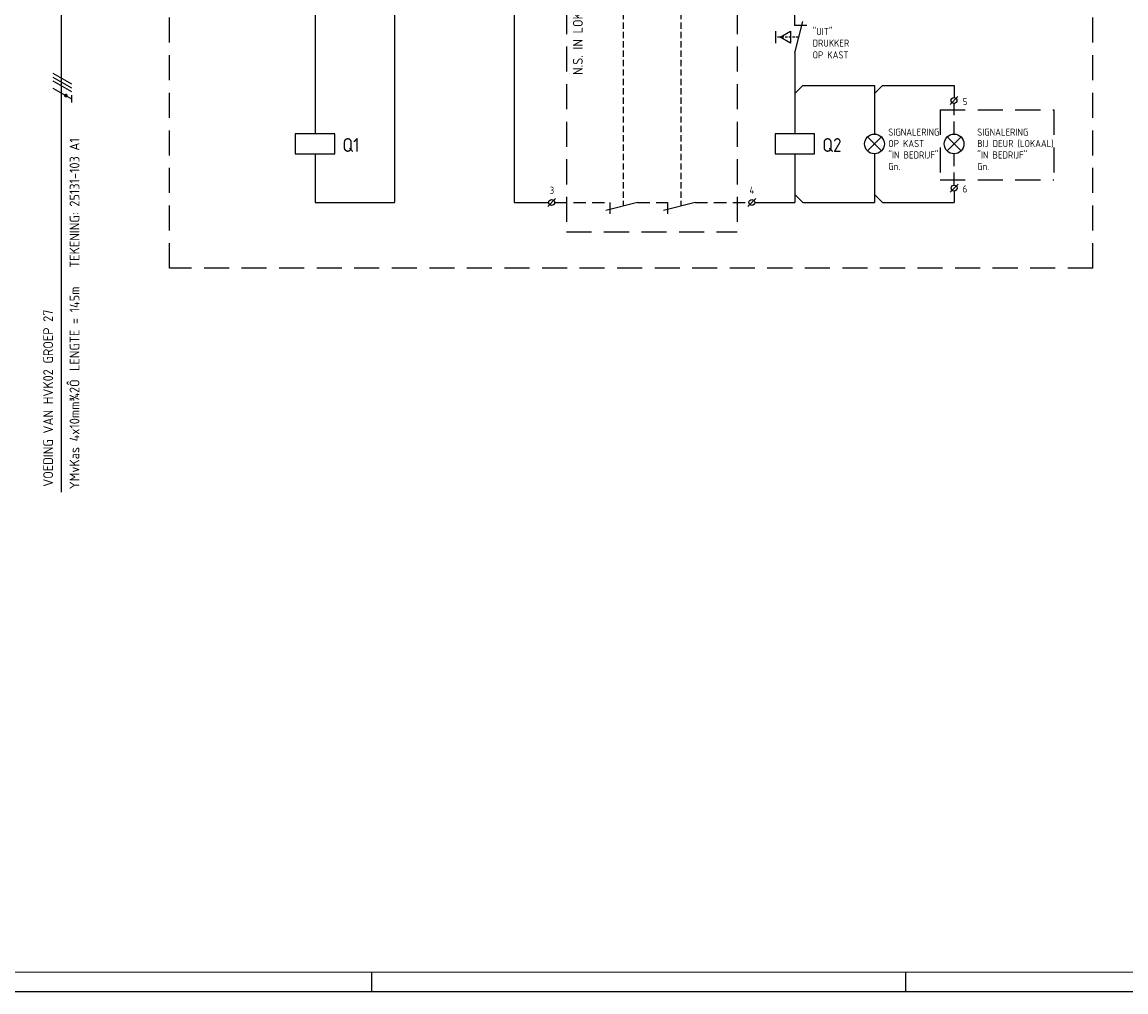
# Model space of a CAD drawing. Header units: millimetres. Extents: x 0 to 841, y 0 to 594.
# Tile 2 of 6: x 252 to 532, y 0 to 246. Entities that reach past the tile are written whole.
import ezdxf
from ezdxf.enums import TextEntityAlignment as Align

# ---------------------------------------------------------------- set-up
doc = ezdxf.new("R2010")
doc.units = ezdxf.units.MM
doc.linetypes.add('HIDDEN', pattern=[9.525, 6.35, -3.175])
doc.layers.get('0').update_dxf_attribs({"linetype": 'CONTINUOUS'})
for name, color, linetype in [('1', 7, 'CONTINUOUS'), ('40', 1, 'CONTINUOUS'), ('41', 2, 'CONTINUOUS'), ('52', 1, 'HIDDEN'), ('70', 1, 'CONTINUOUS'), ('71', 2, 'CONTINUOUS'), ('EL$2B---_KADER', 4, 'CONTINUOUS'), ('LIJN025', 10, 'CONTINUOUS'), ('LIJN035', 50, 'CONTINUOUS'), ('LIJN050', 90, 'CONTINUOUS'), ('TEKST25', 10, 'CONTINUOUS'), ('TEKST35', 50, 'CONTINUOUS'), ('TEKST50', 90, 'CONTINUOUS'), ('TEKST70', 130, 'CONTINUOUS')]:
    doc.layers.add(name, color=color, linetype=linetype)
doc.styles.add('ISO', font='ISO.SHX')
doc.styles.add('NEN', font='iso.shx')
doc.styles.add('ROMAND', font='romand')

# ---------------------------------------------------------------- blocks, each defined once
blk = doc.blocks.new('A1')
at = {"layer": 'LIJN025'}
for p, q in [((340.5, 0), (340.5, 5)), ((476, 0), (476, 5))]:
    blk.add_line(p, q, dxfattribs=at)
blk.add_lwpolyline([(0, 0), (0, 594), (841, 594), (841, 0)], close=True, dxfattribs=at)
at = {"layer": 'LIJN050', "const_width": 0.2}
blk.add_lwpolyline([(836, 5), (836, 589), (25, 589), (25, 5)], close=True, dxfattribs=at)
at = {"layer": 'TEKST25', "style": 'ROMAND', "width": 2.899115}
blk.add_attdef('STATUS', text='', height=2.5, dxfattribs=at).set_placement((795, 71.5), (834, 71.5), align=Align.FIT)
at = {"layer": 'TEKST25', "style": 'ISO'}
for tag, p in [('E', (796.25, 66)), ('NAAM-E', (807.75, 66)), ('DATUM-E', (826, 66)), ('D', (796.25, 61)), ('NAAM-D', (807.75, 61)), ('DATUM-D', (826, 61)), ('C', (796.25, 56)), ('NAAM-C', (807.75, 56)), ('DATUM-C', (826, 56)), ('B', (796.25, 51)), ('NAAM-B', (807.75, 51)), ('DATUM-B', (826, 51)), ('A', (796.25, 46)), ('NAAM-A', (807.75, 46)), ('DATUM-A', (826, 46))]:
    blk.add_attdef(tag, text='', height=2.5, dxfattribs=at).set_placement(p, align=Align.CENTER)
for tag, p in [('DATUM', (673.75, 36.25)), ('SCHAAL', (709, 36.25)), ('GETEKEND', (739.25, 36.25)), ('GECONTOL.', (774, 36.25)), ('FORMAAT', (804.25, 28.25))]:
    blk.add_attdef(tag, p, '', height=2.5, dxfattribs=at)
at = {"layer": 'TEKST35', "style": 'ISO'}
for tag, p in [('PROJECT', (675.5, 72.5)), ('PLAATS', (675.5, 63.5)), ('INSTALLATIE-REGEL1', (675.5, 52.5)), ('INSTALLATIE-REGEL2', (675.5, 43.5))]:
    blk.add_attdef(tag, p, '', height=4, dxfattribs=at)
blk.add_attdef('PROJ.NR.', text='', height=4, dxfattribs=at).set_placement((822, 23), align=Align.CENTER)
at = {"layer": 'TEKST50', "style": 'ISO'}
blk.add_attdef('FILE-NAAM', text='', height=5, dxfattribs=at).set_placement((814.5, 7.5), align=Align.CENTER)
blk = doc.blocks.new('RWS076')
at = {"layer": '71'}
blk.add_line((2, 0), (0, 2), dxfattribs=at)
blk = doc.blocks.new('RWS023', base_point=(227, 181))
at = {"layer": '40', "style": 'NEN'}
blk.add_text('~', height=5, dxfattribs=at).set_placement((223.5, 179.5))
blk = doc.blocks.new('RWS075')
at = {"layer": '71'}
blk.add_line((2, 0), (0, -2), dxfattribs=at)
blk = doc.blocks.new('STUURSTRROC')
at = {"layer": '1', "color": 2}
for p, q in [((-216.59, -22.7), (-216.59, -23.7)), ((-220.59, -27.28), (-212.55, -31.3)), ((-216.59, -26.7), (-216.59, -29.28))]:
    blk.add_line(p, q, dxfattribs=at)
at = {"layer": '1', "color": 1}
for p, q in [((-241.75, -29.75), (-243.5, -32.78)), ((-240, -29.75), (-241.73, -32.74))]:
    blk.add_line(p, q, dxfattribs=at)
blk.add_circle((-241.97, -33.18), 0.5, dxfattribs=at)
at = {"layer": '1', "color": 2}
blk.add_arc((-216.59, -25.2), 1.5, 90, 270, dxfattribs=at)
at = {"layer": '52', "ltscale": 0.1}
blk.add_line((-79.6, -48.71), (-85.97, -48.71), dxfattribs=at)
at = {"layer": '52', "linetype": 'HIDDEN', "ltscale": 0.1}
blk.add_line((-74.57, -74.11), (-80.45, -74.11), dxfattribs=at)
at = {"layer": '70'}
for p, q in [((-215.59, -28.03), (-215.59, -31.53)), ((-214.59, -28.53), (-214.59, -32.03)), ((-138.26, -32.21), (-136.26, -30.21)), ((-87.48, -32.21), (-85.48, -30.21)), ((-36.2, -91.16), (-34.2, -89.16)), ((-36.18, -113.36), (-34.18, -111.36)), ((-138.26, -117.01), (-136.26, -115.01)), ((-87.48, -117.01), (-85.48, -115.01))]:
    blk.add_line(p, q, dxfattribs=at)
at = {"layer": '70', "const_width": 0.5}
blk.add_lwpolyline([(-242.22, -33.18, 1), (-241.72, -33.18, 1)], format="xyb", close=True, dxfattribs=at)
at = {"layer": '71'}
for p, q in [((-121.61, -27.51), (-116.61, -27.51)), ((-106.96, -27.51), (-101.96, -27.51)), ((-221.59, -32.3), (-219.59, -30.3)), ((-221.59, -30.3), (-219.59, -32.3)), ((-204.71, -33.27), (-206.68, -31.3)), ((-177.08, -33.3), (-179.08, -31.3)), ((-177.08, -33.3), (-177.08, -116.01)), ((-154.34, -33.25), (-156.34, -31.25)), ((-115.51, -31.21), (-123.51, -33.21)), ((-122.51, -31.21), (-122.51, -34.21)), ((-100.86, -31.21), (-108.86, -33.21)), ((-107.86, -31.21), (-107.86, -34.21)), ((-75.67, -31.21), (-75.67, -46.21)), ((-197.38, -36.25), (-197.38, -44.31)), ((-146.76, -36.25), (-146.76, -116.01)), ((-73.57, -36.21), (-55.37, -36.21)), ((-55.37, -36.21), (-55.37, -44.31)), ((-197.28, -52.31), (-199.28, -44.31)), ((-79.57, -44.21), (-79.57, -53.21)), ((-55.37, -52.31), (-57.37, -44.31)), ((-84.07, -48.71), (-81.47, -47.21)), ((-81.47, -47.21), (-81.47, -50.21)), ((-75.67, -46.21), (-77.57, -46.21)), ((-87.93, -51.35), (-87.24, -48.42)), ((-85.53, -51.35), (-86.22, -48.42)), ((-81.47, -50.21), (-84.07, -48.71)), ((-197.28, -52.31), (-197.28, -98.64)), ((-87.93, -51.35), (-85.53, -51.35)), ((-75.67, -51.21), (-77.57, -51.21)), ((-75.67, -51.21), (-75.67, -71.12)), ((-55.37, -52.31), (-55.37, -61.11)), ((-73.67, -61.11), (-75.67, -63.11)), ((-55.37, -61.11), (-73.67, -61.11)), ((-80.45, -72.61), (-80.45, -75.61)), ((-79.3, -74.11), (-76.7, -72.61)), ((-76.7, -72.61), (-76.7, -75.61)), ((-75.67, -71.11), (-72.57, -71.11)), ((-75.57, -78.11), (-73.57, -70.11)), ((-76.7, -75.61), (-79.3, -74.11)), ((-75.57, -78.11), (-75.57, -98.64)), ((-73.57, -86.37), (-55.37, -86.37)), ((-55.37, -86.37), (-55.37, -98.67)), ((-53.37, -86.37), (-35.17, -86.37)), ((-35.2, -86.37), (-35.2, -89.41)), ((-35.2, -90.91), (-35.2, -91.07)), ((-192.28, -98.64), (-202.28, -98.64)), ((-202.28, -98.64), (-202.28, -103.64)), ((-192.28, -103.64), (-192.28, -98.64)), ((-80.57, -98.64), (-80.57, -103.64)), ((-70.57, -98.64), (-80.57, -98.64)), ((-70.57, -103.64), (-70.57, -98.64)), ((-55.37, -101.17), (-57.14, -99.4)), ((-55.37, -101.17), (-53.61, -99.4)), ((-35.17, -101.17), (-36.94, -99.4)), ((-35.17, -101.17), (-33.41, -99.4)), ((-55.37, -101.17), (-57.14, -102.94)), ((-55.37, -101.17), (-53.61, -102.94)), ((-35.17, -101.17), (-36.94, -102.94)), ((-35.17, -101.17), (-33.41, -102.94)), ((-202.28, -103.64), (-192.28, -103.64)), ((-197.28, -103.64), (-197.28, -116.01)), ((-80.57, -103.64), (-70.57, -103.64)), ((-75.57, -103.64), (-75.57, -116.01)), ((-55.37, -103.67), (-55.37, -116.01)), ((-35.17, -113.11), (-35.17, -116.01)), ((-115.51, -116.01), (-123.51, -118.01)), ((-122.51, -116.01), (-122.51, -118.91)), ((-100.86, -116.01), (-108.86, -118.01)), ((-107.86, -116.01), (-107.86, -118.91))]:
    blk.add_line(p, q, dxfattribs=at)
for centre, radius in [((-165.95, -31.2), 2.5), ((-162.95, -31.2), 2.5), ((-137.26, -31.21), 0.75), ((-86.48, -31.21), 0.75), ((-35.2, -90.16), 0.75), ((-55.37, -101.17), 2.5), ((-35.17, -101.17), 2.5), ((-35.18, -112.36), 0.75), ((-137.26, -116.01), 0.75), ((-86.48, -116.01), 0.75)]:
    blk.add_circle(centre, radius, dxfattribs=at)
for centre, radius, start, end in [((-119.11, -27.51), 2.5, 0, 180), ((-104.46, -27.51), 2.5, 0, 180), ((-86.73, -47.55), 1, 300.6656, 239.3344)]:
    blk.add_arc(centre, radius, start, end, dxfattribs=at)
at = {"layer": 'LIJN025', "linetype": 'HIDDEN'}
for p, q in [((-234.21, -132.65), (-234.21, 0)), ((0, -132.65), (0, 0)), ((-133.51, -19.35), (-133.51, -123.43)), ((-133.51, -19.35), (-90.21, -19.35)), ((-90.21, -19.35), (-90.21, -123.43)), ((-38.7, -92.53), (-9.92, -92.53)), ((-38.7, -92.53), (-38.7, -110.23)), ((-9.92, -92.53), (-9.92, -110.23)), ((-38.7, -110.23), (-9.92, -110.23)), ((-133.51, -123.43), (-90.21, -123.43)), ((0, -132.65), (-234.21, -132.65))]:
    blk.add_line(p, q, dxfattribs=at)
at = {"layer": 'LIJN025', "linetype": 'HIDDEN', "ltscale": 0.25}
for p, q in [((-119.11, -27.51), (-119.11, -116.91)), ((-104.46, -27.51), (-104.46, -116.91))]:
    blk.add_line(p, q, dxfattribs=at)
at = {"layer": 'LIJN035'}
for p, q in [((-84.8, -1.07), (-138, -1.07)), ((-138, -1.07), (-138, -18.29)), ((-84.8, -18.29), (-84.8, -1.07)), ((-138, -18.29), (-84.8, -18.29)), ((-261, -31.25), (-220.54, -31.25)), ((-212.55, -31.3), (-168.45, -31.3)), ((-204.71, -33.27), (-204.71, -36.25)), ((-160.45, -31.25), (-138.01, -31.25)), ((-154.34, -33.25), (-154.34, -36.25)), ((-85.73, -31.21), (-75.67, -31.21)), ((-204.71, -36.25), (-197.37, -36.25)), ((-154.34, -36.25), (-146.76, -36.25)), ((-197.28, -116.01), (-177.08, -116.01)), ((-146.76, -116.01), (-138.01, -116.01)), ((-85.73, -116.01), (-75.57, -116.01)), ((-73.57, -116.01), (-55.37, -116.01)), ((-53.37, -116.01), (-35.17, -116.01))]:
    blk.add_line(p, q, dxfattribs=at)
at = {"layer": 'LIJN035', "linetype": 'HIDDEN', "ltscale": 0.5}
for p, q in [((-136.51, -31.21), (-122.51, -31.21)), ((-115.51, -31.21), (-107.86, -31.21)), ((-100.86, -31.21), (-87.23, -31.21)), ((-35.2, -98.67), (-35.2, -90.91)), ((-35.18, -111.61), (-35.18, -103.67)), ((-136.51, -116.01), (-122.51, -116.01)), ((-115.51, -116.01), (-107.86, -116.01)), ((-100.86, -116.01), (-87.23, -116.01))]:
    blk.add_line(p, q, dxfattribs=at)
at = {"layer": '40'}
blk.add_blockref('RWS023', (-170.35, -27.2), dxfattribs=at)
at = {"layer": '70'}
blk.add_blockref('RWS076', (-75.57, -116.01), dxfattribs=at)
at = {"layer": 'TEKST70', "xscale": -1, "rotation": 180}
blk.add_blockref('RWS076', (-75.57, -36.21), dxfattribs=at)
at = {"layer": 'TEKST70'}
for name, p in [('RWS075', (-75.57, -86.37)), ('RWS075', (-55.37, -86.37)), ('RWS076', (-55.37, -116.01)), ('RWS076', (-55.37, -116.01))]:
    blk.add_blockref(name, p, dxfattribs=at)
at = {"layer": '40', "style": 'NEN'}
for s, height, p in [('LET OP; HET AANTAL NOODSTOPPEN', 2.5, (-136.6, -5.67)), ('VARIEERT PER KK-VERDELER. (1 ... n)', 2.5, (-136.6, -9.37)), ('BIJ MEERDERE N.S. PER RUIMTE', 2.5, (-136.6, -13.23)), ('DE N.S. IN SERIE ZETTEN.', 2.5, (-136.6, -16.93)), ('N.S.', 2.5, (-121.01, -23.61)), ('N.S.n', 2.5, (-106.36, -23.61)), ('230V/24V', 2.5, (-170.95, -27.2)), ('1', 1.8, (-137.76, -29.11)), ('2', 1.8, (-87.08, -29.11)), ('6A/10kA', 2.5, (-222.29, -36.63)), ('Q2', 2.5, (-195.83, -49.36)), ('"IN"', 1.8, (-71.07, -47.11)), ('Q2', 2.5, (-53.93, -49.36)), ('SLEUTELSCHAK.', 1.8, (-73.87, -50.01)), ('OP KAST', 1.8, (-73.87, -52.51)), ('"UIT"', 1.8, (-71.07, -73.61)), ('DRUKKER ', 1.8, (-71.07, -76.51)), ('OP KAST', 1.8, (-71.07, -79.51)), ('5', 1.8, (-33.01, -91.34)), ('SIGNALERING', 1.8, (-51.87, -99.07)), ('SIGNALERING', 1.8, (-29.32, -99.07)), ('OP KAST', 1.8, (-51.87, -101.97)), ('BIJ DEUR (LOKAAL)', 1.8, (-29.32, -101.97)), ('"IN BEDRIJF"', 1.8, (-51.87, -104.87)), ('"IN BEDRIJF"', 1.8, (-29.32, -104.87)), ('Gn.', 1.8, (-51.87, -107.77)), ('Gn.', 1.8, (-29.32, -107.77)), ('6', 1.8, (-33.01, -113.49)), ('3', 1.8, (-137.76, -113.83)), ('4', 1.8, (-87.08, -113.83))]:
    blk.add_text(s, height=height, dxfattribs=at).set_placement(p)
at = {"layer": '41', "style": 'NEN'}
blk.add_text('T', height=3.5, dxfattribs=at).set_placement((-163.95, -39.2), align=Align.RIGHT)
for s, p in [('Q1', (-190.33, -103.19)), ('Q2', (-68.63, -103.19))]:
    blk.add_text(s, height=3.5, dxfattribs=at).set_placement(p)
at = {"layer": 'TEKST25', "style": 'ISO'}
blk.add_text('N.S. IN LOKALEN', height=2.5, rotation=90, dxfattribs=at).set_placement((-129.37, -83.7))

msp = doc.modelspace()

# ---------------------------------------------------------------- linework, layer by layer
at = {"color": 10}
for p, q in [((259.66, 232.83), (264.34, 230.12)), ((259.66, 231.89), (264.34, 229.18)), ((259.66, 231.89), (264.34, 229.18)), ((259.66, 230.95), (264.34, 228.25)), ((259.66, 229.08), (264.34, 226.37)), ((264.34, 227.31), (264.34, 225.43))]:
    msp.add_line(p, q, dxfattribs=at)
msp.add_line((259.66, 231.89), (264.34, 229.18))
at = {"color": 10, "const_width": 0.469}
msp.add_lwpolyline([(263.05, 227.39, 1), (262.82, 226.98, 1)], format="xyb", close=True, dxfattribs=at)
at = {"layer": 'LIJN035', "color": 90}
msp.add_line((261.7, 268.1), (261.7, 126.7), dxfattribs=at)

# ---------------------------------------------------------------- block references
at = {"layer": 'EL$2B---_KADER'}
msp.add_blockref('A1', (0, 0), dxfattribs=at)
at = {"layer": 'LIJN025'}
msp.add_blockref('STUURSTRROC', (523.4, 316.1), dxfattribs=at)

# ---------------------------------------------------------------- texts
at = {"layer": '40', "style": 'NEN'}
for s, p in [('TEKENING: 25131-103 A1', (266.38, 183.54)), ('LENGTE = 145m', (266.38, 157.4)), ('VOEDING VAN HVK02 GROEP 27', (259.68, 128.04)), ('YMvKas 4x10mm¾2Ô', (266.38, 127.4))]:
    msp.add_text(s, height=2.5, rotation=90, dxfattribs=at).set_placement(p)

doc.saveas('drawing.dxf')
